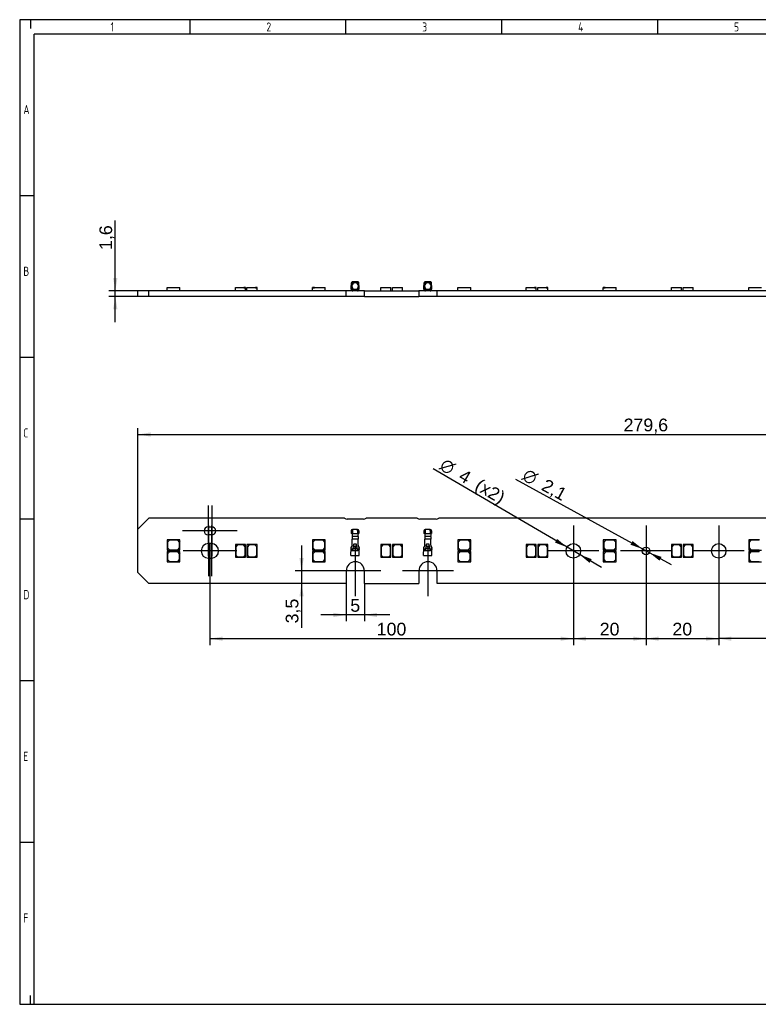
# Model space of a CAD drawing. Header units: millimetres. Extents: x 16 to 406, y 13 to 285.
# Tile 1 of 3: x 16 to 219, y 14 to 285. Entities that reach past the tile are written whole.
import ezdxf
from ezdxf.enums import TextEntityAlignment as Align
from ezdxf.lldxf.tags import DXFTag

# ---------------------------------------------------------------- set-up
doc = ezdxf.new("R2010")
doc.units = ezdxf.units.MM
for name, color, linetype in [('10', 7, 'Continuous'), ('C-2834010-3-A-3D', 7, 'Continuous'), ('Default', 7, 'Continuous'), ('LED_2835', 7, 'Continuous'), ('PCB_280X18', 7, 'Continuous')]:
    doc.layers.add(name, color=color, linetype=linetype)
doc.styles.add('SEACAD_Arial', font='arial.ttf')
doc.styles.add('SEACAD_Solid_Edge_ANSI', font='seans.ttf')
doc.styles.add('SEACAD_Solid_Edge_ANSI1_Symbols', font='semeca1.ttf')
tags = doc.linetypes.add('CENTER2', pattern=[28.575, 19.05, -3.175, 3.175, -3.175]).pattern_tags.tags
tags[10:11] = [DXFTag(74, 4), DXFTag(75, 0), DXFTag(340, '0'), DXFTag(46, 0.0), DXFTag(50, 0.0), DXFTag(44, 0.0), DXFTag(45, 0.0)]
tags[8:9] = [DXFTag(74, 4), DXFTag(75, 0), DXFTag(340, '0'), DXFTag(46, 0.0), DXFTag(50, 0.0), DXFTag(44, 0.0), DXFTag(45, 0.0)]
tags[6:7] = [DXFTag(74, 4), DXFTag(75, 0), DXFTag(340, '0'), DXFTag(46, 0.0), DXFTag(50, 0.0), DXFTag(44, 0.0), DXFTag(45, 0.0)]
tags[4:5] = [DXFTag(74, 4), DXFTag(75, 0), DXFTag(340, '0'), DXFTag(46, 0.0), DXFTag(50, 0.0), DXFTag(44, 0.0), DXFTag(45, 0.0)]
tags = doc.linetypes.add('DASHDOT2', pattern=[12.7, 6.35, -3.175, 0, -3.175]).pattern_tags.tags
tags[10:11] = [DXFTag(74, 4), DXFTag(75, 0), DXFTag(340, '0'), DXFTag(46, 0.0), DXFTag(50, 0.0), DXFTag(44, 0.0), DXFTag(45, 0.0)]
tags[8:9] = [DXFTag(74, 4), DXFTag(75, 0), DXFTag(340, '0'), DXFTag(46, 0.0), DXFTag(50, 0.0), DXFTag(44, 0.0), DXFTag(45, 0.0)]
tags[6:7] = [DXFTag(74, 4), DXFTag(75, 0), DXFTag(340, '0'), DXFTag(46, 0.0), DXFTag(50, 0.0), DXFTag(44, 0.0), DXFTag(45, 0.0)]
tags[4:5] = [DXFTag(74, 4), DXFTag(75, 0), DXFTag(340, '0'), DXFTag(46, 0.0), DXFTag(50, 0.0), DXFTag(44, 0.0), DXFTag(45, 0.0)]
doc.dimstyles.new('ISO', dxfattribs={"dimtxt": 3.5, "dimasz": 3.5, "dimexe": 1.75, "dimexo": 0, "dimgap": 0.875, "dimtad": 1, "dimtxsty": 'SEACAD_Arial', "dimblk1": '_SE_FILLED', "dimblk2": '_SE_FILLED', "dimsah": 1, "dimcen": 1.75, "dimadec": 0, "dimazin": 0, "dimtfac": 0.5, "dimtdec": 3, "dimtmove": 0, "dimatfit": 3, "dimfxl": 1, "dimarcsym": 0})

# ---------------------------------------------------------------- blocks, each defined once
blk = doc.blocks.new('SEANNOT_GROUP')
at = {"layer": 'Default', "color": 7, "linetype": 'CENTER2'}
for p, q in [((68.41, 145.38), (68.41, 131.38)), ((75.41, 138.38), (61.41, 138.38))]:
    blk.add_line(p, q, dxfattribs=at)
blk = doc.blocks.new('SEANNOT_GROUP1')
at = {"layer": 'Default', "color": 7, "linetype": 'CENTER2'}
for p, q in [((67.61, 145.38), (67.61, 131.38)), ((74.61, 138.38), (60.61, 138.38))]:
    blk.add_line(p, q, dxfattribs=at)
blk = doc.blocks.new('SEANNOT_GROUP2')
at = {"layer": 'Default', "color": 7, "linetype": 'CENTER2'}
for p, q in [((67.51, 150.88), (67.51, 136.88)), ((74.51, 143.88), (60.51, 143.88))]:
    blk.add_line(p, q, dxfattribs=at)
blk = doc.blocks.new('SEANNOT_GROUP3')
at = {"layer": 'Default', "color": 7, "linetype": 'CENTER2'}
for p, q in [((68.51, 150.88), (68.51, 136.88)), ((75.51, 143.88), (61.51, 143.88))]:
    blk.add_line(p, q, dxfattribs=at)
blk = doc.blocks.new('SEANNOT_GROUP4')
at = {"layer": 'Default', "color": 7, "linetype": 'CENTER2'}
for p, q in [((108.01, 139.88), (108.01, 125.88)), ((115.01, 132.88), (101.01, 132.88))]:
    blk.add_line(p, q, dxfattribs=at)
blk = doc.blocks.new('SEANNOT_GROUP5')
at = {"layer": 'Default', "color": 7, "linetype": 'CENTER2'}
for p, q in [((128.01, 139.88), (128.01, 125.88)), ((135.01, 132.88), (121.01, 132.88))]:
    blk.add_line(p, q, dxfattribs=at)
blk = doc.blocks.new('SEANNOT_GROUP8')
at = {"layer": 'Default', "color": 7, "linetype": 'CENTER2'}
for p, q in [((168.01, 145.38), (168.01, 131.38)), ((175.01, 138.38), (161.01, 138.38))]:
    blk.add_line(p, q, dxfattribs=at)
blk = doc.blocks.new('SEANNOT_GROUP9')
at = {"layer": 'Default', "color": 7, "linetype": 'CENTER2'}
for p, q in [((188.01, 145.38), (188.01, 131.38)), ((195.01, 138.38), (181.01, 138.38))]:
    blk.add_line(p, q, dxfattribs=at)
blk = doc.blocks.new('SEANNOT_GROUP10')
at = {"layer": 'Default', "color": 7, "linetype": 'CENTER2'}
for p, q in [((208.01, 145.38), (208.01, 131.38)), ((215.01, 138.38), (201.01, 138.38))]:
    blk.add_line(p, q, dxfattribs=at)
blk = doc.blocks.new('SE')
at = {"layer": 'C-2834010-3-A-3D', "color": 7, "linetype": 'Continuous'}
for p, q in [((106.91, 143.93), (106.91, 143.18)), ((107.26, 143.93), (106.91, 143.93)), ((107.26, 144.28), (107.26, 143.93)), ((108.66, 144.28), (107.26, 144.28)), ((107.26, 143.93), (107.26, 143.18)), ((108.66, 143.93), (108.66, 144.28)), ((109.01, 143.93), (108.66, 143.93)), ((108.66, 143.93), (108.66, 143.18)), ((109.01, 143.93), (109.01, 143.18)), ((126.91, 143.93), (126.91, 143.18)), ((127.26, 143.93), (126.91, 143.93)), ((127.26, 144.28), (127.26, 143.93)), ((128.66, 144.28), (127.26, 144.28)), ((127.26, 143.93), (127.26, 143.18)), ((128.66, 143.93), (128.66, 144.28)), ((129.01, 143.93), (128.66, 143.93)), ((128.66, 143.93), (128.66, 143.18)), ((129.01, 143.93), (129.01, 143.18)), ((107.16, 143.18), (106.91, 143.18)), ((107.16, 143.18), (107.16, 143.08)), ((107.26, 143.18), (107.16, 143.18)), ((108.76, 143.08), (107.16, 143.08)), ((107.16, 142.38), (107.16, 141.58)), ((107.16, 142.38), (107.16, 142.38)), ((108.75, 142.38), (107.16, 142.38)), ((108.76, 141.58), (107.16, 141.58)), ((107.16, 139.92), (107.16, 141.58)), ((108.76, 143.18), (108.66, 143.18)), ((108.75, 142.38), (108.76, 142.38)), ((109.01, 143.18), (108.76, 143.18)), ((108.76, 143.08), (108.76, 143.18)), ((108.76, 142.38), (108.76, 141.58)), ((108.76, 139.92), (108.76, 141.58)), ((127.16, 143.18), (126.91, 143.18)), ((127.16, 143.18), (127.16, 143.08)), ((127.26, 143.18), (127.16, 143.18)), ((128.76, 143.08), (127.16, 143.08)), ((127.16, 142.38), (127.16, 141.58)), ((127.16, 142.38), (127.16, 142.38)), ((128.75, 142.38), (127.16, 142.38)), ((128.76, 141.58), (127.16, 141.58)), ((127.16, 139.92), (127.16, 141.58)), ((128.76, 143.18), (128.66, 143.18)), ((128.75, 142.38), (128.76, 142.38)), ((129.01, 143.18), (128.76, 143.18)), ((128.76, 143.08), (128.76, 143.18)), ((128.76, 142.38), (128.76, 141.58)), ((128.76, 139.92), (128.76, 141.58)), ((106.86, 139.15), (106.81, 139.15)), ((106.81, 139.15), (106.81, 138.08)), ((106.86, 138.98), (106.86, 139.15)), ((106.86, 138.98), (107.32, 138.98)), ((107.04, 139.65), (106.95, 139.54)), ((107.01, 139.54), (106.95, 139.54)), ((107.01, 139.54), (107.02, 139.55)), ((107.16, 139.94), (107.14, 139.85)), ((107.18, 138.48), (107.26, 138.48)), ((107.32, 138.97), (107.26, 138.48)), ((108.59, 138.97), (107.32, 138.97)), ((107.66, 138.48), (108.25, 138.48)), ((108.59, 138.98), (109.05, 138.98)), ((108.66, 138.48), (108.59, 138.97)), ((108.66, 138.48), (108.73, 138.48)), ((108.87, 139.65), (108.85, 139.69)), ((108.97, 139.54), (108.87, 139.65)), ((108.89, 139.55), (108.9, 139.54)), ((108.97, 139.54), (108.9, 139.54)), ((109.11, 139.15), (109.05, 139.15)), ((109.05, 138.98), (109.05, 139.15)), ((109.11, 138.08), (109.11, 139.15)), ((126.86, 139.15), (126.81, 139.15)), ((126.81, 139.15), (126.81, 138.08)), ((126.86, 138.98), (126.86, 139.15)), ((126.86, 138.98), (127.32, 138.98)), ((127.04, 139.65), (126.95, 139.54)), ((127.01, 139.54), (126.95, 139.54)), ((127.01, 139.54), (127.02, 139.55)), ((127.16, 139.94), (127.14, 139.85)), ((127.18, 138.48), (127.26, 138.48)), ((127.32, 138.97), (127.26, 138.48)), ((128.59, 138.97), (127.32, 138.97)), ((127.66, 138.48), (128.25, 138.48)), ((128.59, 138.98), (129.05, 138.98)), ((128.66, 138.48), (128.59, 138.97)), ((128.66, 138.48), (128.73, 138.48)), ((128.87, 139.65), (128.85, 139.69)), ((128.97, 139.54), (128.87, 139.65)), ((128.89, 139.55), (128.9, 139.54)), ((128.97, 139.54), (128.9, 139.54)), ((129.11, 139.15), (129.05, 139.15)), ((129.05, 138.98), (129.05, 139.15)), ((129.11, 138.08), (129.11, 139.15)), ((106.81, 137.88), (106.81, 138.08)), ((106.81, 137.08), (106.81, 137.88)), ((106.81, 137.08), (109.11, 137.08)), ((109.11, 137.88), (109.11, 138.08)), ((109.11, 137.08), (109.11, 137.88)), ((126.81, 137.88), (126.81, 138.08)), ((126.81, 137.08), (126.81, 137.88)), ((126.81, 137.08), (129.11, 137.08)), ((129.11, 137.88), (129.11, 138.08)), ((129.11, 137.08), (129.11, 137.88))]:
    blk.add_line(p, q, dxfattribs=at)
for centre, radius, start, end in [((107.26, 143.93), 0.352, 90, 179.6745), ((107.26, 143.93), 0.102, 90, 178.8766), ((108.65, 143.93), 0.352, 0.3255, 90), ((108.65, 143.93), 0.102, 1.1234, 90), ((127.26, 143.93), 0.352, 90, 179.6745), ((127.26, 143.93), 0.102, 90, 178.8766), ((128.65, 143.93), 0.352, 0.3255, 90), ((128.65, 143.93), 0.102, 1.1234, 90), ((107.41, 139.15), 0.6, 140.01, 180), ((107.18, 139.56), 0.161, 166.7725, 181.541), ((110.52, 138.79), 3.59, 166.1227, 167.0293), ((106.66, 139.97), 0.501, 319.7418, 351.8387), ((106.66, 139.97), 0.5, 343.5522, 0), ((126.72, 135.56), 19.7, 168.9039, 170.0326), ((112.72, 138.45), 5.4, 169.4036, 170.3363), ((107.96, 137.39), 2.04, 74.0101, 105.9899), ((209.85, 121), 104.08, 169.388, 169.7975), ((107.96, 137.62), 1.9, 73.2903, 106.7097), ((6.07, 121), 104.08, 10.2025, 10.612), ((103.2, 138.45), 5.4, 9.6637, 10.5964), ((89.19, 135.56), 19.69, 9.9673, 11.0962), ((109.26, 139.97), 0.5, 180, 219.99), ((104.4, 138.56), 4.6, 13.7637, 13.7772), ((104.4, 138.56), 4.6, 13.0707, 13.7637), ((108.73, 139.56), 0.161, 358.459, 13.2275), ((108.51, 139.15), 0.6, 0, 39.99), ((127.41, 139.15), 0.6, 140.01, 180), ((127.18, 139.56), 0.161, 166.7725, 181.541), ((130.52, 138.79), 3.59, 166.1227, 167.0293), ((126.66, 139.97), 0.501, 319.7418, 351.8387), ((126.66, 139.97), 0.5, 343.5522, 0), ((146.72, 135.56), 19.7, 168.9039, 170.0326), ((132.72, 138.45), 5.4, 169.4036, 170.3363), ((127.96, 137.39), 2.04, 74.0101, 105.9899), ((229.85, 121), 104.08, 169.388, 169.7975), ((127.96, 137.62), 1.9, 73.2903, 106.7097), ((26.07, 121), 104.08, 10.2025, 10.612), ((123.2, 138.45), 5.4, 9.6637, 10.5964), ((109.19, 135.56), 19.69, 9.9673, 11.0962), ((129.26, 139.97), 0.5, 180, 219.99), ((124.4, 138.56), 4.6, 13.7637, 13.7772), ((124.4, 138.56), 4.6, 13.0707, 13.7637), ((128.73, 139.56), 0.161, 358.459, 13.2275), ((128.51, 139.15), 0.6, 0, 39.99)]:
    blk.add_arc(centre, radius, start, end, dxfattribs=at)
for centre, major_axis, start_param, end_param in [((106.66, 139.92), (-0.5, 0), 2.403589, 3.060698), ((106.66, 139.92), (-0.5, 0), 3.060698, 3.141593), ((109.26, 139.92), (0.5, 0), 3.141593, 3.220395), ((109.26, 139.92), (0.5, 0), 3.220395, 3.879597), ((126.66, 139.92), (-0.5, 0), 2.403589, 3.060698), ((126.66, 139.92), (-0.5, 0), 3.060698, 3.141593), ((129.26, 139.92), (0.5, 0), 3.141593, 3.220395), ((129.26, 139.92), (0.5, 0), 3.220395, 3.879597)]:
    blk.add_ellipse(centre, major_axis=major_axis, ratio=0.955175, start_param=start_param, end_param=end_param, dxfattribs=at)
for points in [[(107.16, 143.08), (107.16, 142.75), (107.16, 142.71), (107.16, 142.38)], [(108.76, 143.08), (108.76, 142.75), (108.75, 142.71), (108.75, 142.38)], [(127.16, 143.08), (127.16, 142.75), (127.16, 142.71), (127.16, 142.38)], [(128.76, 143.08), (128.76, 142.75), (128.75, 142.71), (128.75, 142.38)], [(106.86, 139.15), (106.86, 139.17), (106.86, 139.21), (106.87, 139.26), (106.88, 139.31), (106.9, 139.36), (106.92, 139.41), (106.95, 139.46), (106.97, 139.5), (107, 139.53), (107.01, 139.54)], [(107.02, 139.55), (107.03, 139.57), (107.05, 139.59), (107.08, 139.63), (107.1, 139.68), (107.12, 139.72), (107.14, 139.77), (107.15, 139.82), (107.15, 139.87), (107.16, 139.9), (107.16, 139.92)], [(107.26, 138.48), (107.46, 138.48), (107.71, 138.48), (107.96, 138.48)], [(108.37, 140.17), (108.34, 140.19), (108.27, 140.21), (108.17, 140.24), (108.06, 140.26), (107.96, 140.27), (107.85, 140.26), (107.74, 140.24), (107.64, 140.21), (107.58, 140.19), (107.54, 140.17)], [(107.96, 138.48), (108.21, 138.48), (108.46, 138.48), (108.66, 138.48)], [(108.76, 139.92), (108.76, 139.9), (108.76, 139.87), (108.76, 139.82), (108.78, 139.77), (108.79, 139.72), (108.81, 139.68), (108.83, 139.63), (108.86, 139.59), (108.88, 139.57), (108.89, 139.55)], [(108.9, 139.54), (108.92, 139.53), (108.94, 139.5), (108.97, 139.46), (108.99, 139.41), (109.01, 139.36), (109.03, 139.31), (109.04, 139.26), (109.05, 139.21), (109.05, 139.17), (109.05, 139.15)], [(126.86, 139.15), (126.86, 139.17), (126.86, 139.21), (126.87, 139.26), (126.88, 139.31), (126.9, 139.36), (126.92, 139.41), (126.95, 139.46), (126.97, 139.5), (127, 139.53), (127.01, 139.54)], [(127.02, 139.55), (127.03, 139.57), (127.05, 139.59), (127.08, 139.63), (127.1, 139.68), (127.12, 139.72), (127.14, 139.77), (127.15, 139.82), (127.15, 139.87), (127.16, 139.9), (127.16, 139.92)], [(127.26, 138.48), (127.46, 138.48), (127.71, 138.48), (127.96, 138.48)], [(128.37, 140.17), (128.34, 140.19), (128.27, 140.21), (128.17, 140.24), (128.06, 140.26), (127.96, 140.27), (127.85, 140.26), (127.74, 140.24), (127.64, 140.21), (127.58, 140.19), (127.54, 140.17)], [(127.96, 138.48), (128.21, 138.48), (128.46, 138.48), (128.66, 138.48)], [(128.76, 139.92), (128.76, 139.9), (128.76, 139.87), (128.76, 139.82), (128.78, 139.77), (128.79, 139.72), (128.81, 139.68), (128.83, 139.63), (128.86, 139.59), (128.88, 139.57), (128.89, 139.55)], [(128.9, 139.54), (128.92, 139.53), (128.94, 139.5), (128.97, 139.46), (128.99, 139.41), (129.01, 139.36), (129.03, 139.31), (129.04, 139.26), (129.05, 139.21), (129.05, 139.17), (129.05, 139.15)]]:
    blk.add_open_spline(points, degree=3, dxfattribs=at)
for points in [[(107.18, 138.48), (107.13, 138.48), (107.08, 138.49), (106.99, 138.53), (106.96, 138.56), (106.91, 138.65), (106.89, 138.7), (106.87, 138.83), (106.86, 138.91), (106.86, 138.98)], [(109.05, 138.98), (109.05, 138.91), (109.05, 138.84), (109.02, 138.7), (109.01, 138.65), (108.95, 138.56), (108.92, 138.53), (108.83, 138.49), (108.79, 138.48), (108.73, 138.48)], [(127.18, 138.48), (127.13, 138.48), (127.08, 138.49), (126.99, 138.53), (126.96, 138.56), (126.91, 138.65), (126.89, 138.7), (126.87, 138.83), (126.86, 138.91), (126.86, 138.98)], [(129.05, 138.98), (129.05, 138.91), (129.05, 138.84), (129.02, 138.7), (129.01, 138.65), (128.95, 138.56), (128.92, 138.53), (128.83, 138.49), (128.79, 138.48), (128.73, 138.48)]]:
    blk.add_open_spline(points, degree=3, knots=[0, 0, 0, 0, 0.25, 0.25, 0.5, 0.5, 0.75, 0.75, 1, 1, 1, 1], dxfattribs=at)
at = {"layer": 'LED_2835', "color": 7, "linetype": 'Continuous'}
for p, q in [((59.26, 141.38), (56.26, 141.38)), ((56.26, 141.38), (56.26, 138.58)), ((56.86, 141.28), (56.36, 140.78)), ((59.16, 141.28), (56.86, 141.28)), ((59.66, 140.78), (59.16, 141.28)), ((59.76, 141.38), (59.26, 141.38)), ((59.26, 141.38), (59.76, 140.88)), ((59.76, 140.88), (59.76, 141.38)), ((96.26, 141.38), (96.26, 139.08)), ((99.76, 141.38), (96.26, 141.38)), ((96.86, 141.28), (96.36, 140.78)), ((99.16, 141.28), (96.86, 141.28)), ((99.66, 140.78), (99.16, 141.28)), ((99.76, 138.58), (99.76, 141.38)), ((139.26, 141.38), (136.26, 141.38)), ((136.26, 141.38), (136.26, 138.58)), ((136.86, 141.28), (136.36, 140.78)), ((139.16, 141.28), (136.86, 141.28)), ((139.66, 140.78), (139.16, 141.28)), ((139.76, 141.38), (139.26, 141.38)), ((139.26, 141.38), (139.76, 140.88)), ((139.76, 140.88), (139.76, 141.38)), ((176.26, 141.38), (176.26, 139.08)), ((179.76, 141.38), (176.26, 141.38)), ((176.86, 141.28), (176.36, 140.78)), ((179.16, 141.28), (176.86, 141.28)), ((179.66, 140.78), (179.16, 141.28)), ((179.76, 138.58), (179.76, 141.38)), ((219.26, 141.38), (216.26, 141.38)), ((216.26, 141.38), (216.26, 138.58)), ((216.86, 141.28), (216.36, 140.78)), ((219.16, 141.28), (216.86, 141.28)), ((56.26, 138.58), (59.76, 138.58)), ((56.36, 140.78), (56.36, 139.18)), ((56.36, 139.18), (56.86, 138.68)), ((56.86, 138.68), (59.16, 138.68)), ((59.16, 138.68), (59.66, 139.18)), ((59.66, 139.18), (59.66, 140.78)), ((59.76, 138.58), (59.76, 140.88)), ((75.01, 140.13), (75.01, 136.63)), ((77.81, 140.13), (75.01, 140.13)), ((75.61, 140.03), (75.11, 139.53)), ((75.11, 139.53), (75.11, 137.23)), ((77.21, 140.03), (75.61, 140.03)), ((77.71, 139.53), (77.21, 140.03)), ((77.71, 137.23), (77.71, 139.53)), ((77.81, 137.13), (77.81, 140.13)), ((78.21, 140.13), (78.21, 136.63)), ((81.01, 140.13), (78.21, 140.13)), ((78.81, 140.03), (78.31, 139.53)), ((78.31, 139.53), (78.31, 137.23)), ((80.41, 140.03), (78.81, 140.03)), ((80.91, 139.53), (80.41, 140.03)), ((80.91, 137.23), (80.91, 139.53)), ((81.01, 137.13), (81.01, 140.13)), ((96.26, 139.08), (96.26, 138.58)), ((96.76, 138.58), (96.26, 139.08)), ((96.26, 138.58), (96.76, 138.58)), ((96.36, 140.78), (96.36, 139.18)), ((96.36, 139.18), (96.86, 138.68)), ((96.76, 138.58), (99.76, 138.58)), ((96.86, 138.68), (99.16, 138.68)), ((99.16, 138.68), (99.66, 139.18)), ((99.66, 139.18), (99.66, 140.78)), ((115.01, 140.13), (115.01, 139.63)), ((115.51, 140.13), (115.01, 140.13)), ((115.01, 139.63), (115.51, 140.13)), ((115.01, 139.63), (115.01, 136.63)), ((115.61, 140.03), (115.11, 139.53)), ((115.11, 139.53), (115.11, 137.23)), ((117.81, 140.13), (115.51, 140.13)), ((117.21, 140.03), (115.61, 140.03)), ((117.71, 139.53), (117.21, 140.03)), ((117.71, 137.23), (117.71, 139.53)), ((117.81, 136.63), (117.81, 140.13)), ((118.21, 140.13), (118.21, 139.63)), ((118.71, 140.13), (118.21, 140.13)), ((118.21, 139.63), (118.71, 140.13)), ((118.21, 139.63), (118.21, 136.63)), ((118.81, 140.03), (118.31, 139.53)), ((118.31, 139.53), (118.31, 137.23)), ((121.01, 140.13), (118.71, 140.13)), ((120.41, 140.03), (118.81, 140.03)), ((120.91, 139.53), (120.41, 140.03)), ((120.91, 137.23), (120.91, 139.53)), ((121.01, 136.63), (121.01, 140.13)), ((136.26, 138.58), (139.76, 138.58)), ((136.36, 140.78), (136.36, 139.18)), ((136.36, 139.18), (136.86, 138.68)), ((136.86, 138.68), (139.16, 138.68)), ((139.16, 138.68), (139.66, 139.18)), ((139.66, 139.18), (139.66, 140.78)), ((139.76, 138.58), (139.76, 140.88)), ((155.01, 140.13), (155.01, 136.63)), ((157.81, 140.13), (155.01, 140.13)), ((155.61, 140.03), (155.11, 139.53)), ((155.11, 139.53), (155.11, 137.23)), ((157.21, 140.03), (155.61, 140.03)), ((157.71, 139.53), (157.21, 140.03)), ((157.71, 137.23), (157.71, 139.53)), ((157.81, 137.13), (157.81, 140.13)), ((158.21, 140.13), (158.21, 136.63)), ((161.01, 140.13), (158.21, 140.13)), ((158.81, 140.03), (158.31, 139.53)), ((158.31, 139.53), (158.31, 137.23)), ((160.41, 140.03), (158.81, 140.03)), ((160.91, 139.53), (160.41, 140.03)), ((160.91, 137.23), (160.91, 139.53)), ((161.01, 137.13), (161.01, 140.13)), ((176.26, 139.08), (176.26, 138.58)), ((176.76, 138.58), (176.26, 139.08)), ((176.26, 138.58), (176.76, 138.58)), ((176.36, 140.78), (176.36, 139.18)), ((176.36, 139.18), (176.86, 138.68)), ((176.76, 138.58), (179.76, 138.58)), ((176.86, 138.68), (179.16, 138.68)), ((179.16, 138.68), (179.66, 139.18)), ((179.66, 139.18), (179.66, 140.78)), ((195.01, 140.13), (195.01, 139.63)), ((195.51, 140.13), (195.01, 140.13)), ((195.01, 139.63), (195.51, 140.13)), ((195.01, 139.63), (195.01, 136.63)), ((195.61, 140.03), (195.11, 139.53)), ((195.11, 139.53), (195.11, 137.23)), ((197.81, 140.13), (195.51, 140.13)), ((197.21, 140.03), (195.61, 140.03)), ((197.71, 139.53), (197.21, 140.03)), ((197.71, 137.23), (197.71, 139.53)), ((197.81, 136.63), (197.81, 140.13)), ((198.21, 140.13), (198.21, 139.63)), ((198.71, 140.13), (198.21, 140.13)), ((198.21, 139.63), (198.71, 140.13)), ((198.21, 139.63), (198.21, 136.63)), ((198.81, 140.03), (198.31, 139.53)), ((198.31, 139.53), (198.31, 137.23)), ((201.01, 140.13), (198.71, 140.13)), ((200.41, 140.03), (198.81, 140.03)), ((200.91, 139.53), (200.41, 140.03)), ((200.91, 137.23), (200.91, 139.53)), ((201.01, 136.63), (201.01, 140.13)), ((216.26, 138.58), (219.76, 138.58)), ((216.36, 140.78), (216.36, 139.18)), ((216.36, 139.18), (216.86, 138.68)), ((216.86, 138.68), (219.16, 138.68)), ((59.26, 138.18), (56.26, 138.18)), ((56.26, 138.18), (56.26, 135.38)), ((56.86, 138.08), (56.36, 137.58)), ((56.36, 137.58), (56.36, 135.98)), ((56.36, 135.98), (56.86, 135.48)), ((59.16, 138.08), (56.86, 138.08)), ((59.66, 137.58), (59.16, 138.08)), ((59.16, 135.48), (59.66, 135.98)), ((59.76, 138.18), (59.26, 138.18)), ((59.26, 138.18), (59.76, 137.68)), ((59.66, 135.98), (59.66, 137.58)), ((59.76, 137.68), (59.76, 138.18)), ((59.76, 135.38), (59.76, 137.68)), ((75.01, 136.63), (77.31, 136.63)), ((75.11, 137.23), (75.61, 136.73)), ((75.61, 136.73), (77.21, 136.73)), ((77.21, 136.73), (77.71, 137.23)), ((77.81, 137.13), (77.31, 136.63)), ((77.31, 136.63), (77.81, 136.63)), ((77.81, 136.63), (77.81, 137.13)), ((78.21, 136.63), (80.51, 136.63)), ((78.31, 137.23), (78.81, 136.73)), ((78.81, 136.73), (80.41, 136.73)), ((80.41, 136.73), (80.91, 137.23)), ((81.01, 137.13), (80.51, 136.63)), ((80.51, 136.63), (81.01, 136.63)), ((81.01, 136.63), (81.01, 137.13)), ((96.26, 138.18), (96.26, 135.88)), ((99.76, 138.18), (96.26, 138.18)), ((96.26, 135.88), (96.26, 135.38)), ((96.76, 135.38), (96.26, 135.88)), ((96.86, 138.08), (96.36, 137.58)), ((96.36, 137.58), (96.36, 135.98)), ((96.36, 135.98), (96.86, 135.48)), ((99.16, 138.08), (96.86, 138.08)), ((99.66, 137.58), (99.16, 138.08)), ((99.16, 135.48), (99.66, 135.98)), ((99.66, 135.98), (99.66, 137.58)), ((99.76, 135.38), (99.76, 138.18)), ((115.01, 136.63), (117.81, 136.63)), ((115.11, 137.23), (115.61, 136.73)), ((115.61, 136.73), (117.21, 136.73)), ((117.21, 136.73), (117.71, 137.23)), ((118.21, 136.63), (121.01, 136.63)), ((118.31, 137.23), (118.81, 136.73)), ((118.81, 136.73), (120.41, 136.73)), ((120.41, 136.73), (120.91, 137.23)), ((139.26, 138.18), (136.26, 138.18)), ((136.26, 138.18), (136.26, 135.38)), ((136.86, 138.08), (136.36, 137.58)), ((136.36, 137.58), (136.36, 135.98)), ((136.36, 135.98), (136.86, 135.48)), ((139.16, 138.08), (136.86, 138.08)), ((139.66, 137.58), (139.16, 138.08)), ((139.16, 135.48), (139.66, 135.98)), ((139.76, 138.18), (139.26, 138.18)), ((139.26, 138.18), (139.76, 137.68)), ((139.66, 135.98), (139.66, 137.58)), ((139.76, 137.68), (139.76, 138.18)), ((139.76, 135.38), (139.76, 137.68)), ((155.01, 136.63), (157.31, 136.63)), ((155.11, 137.23), (155.61, 136.73)), ((155.61, 136.73), (157.21, 136.73)), ((157.21, 136.73), (157.71, 137.23)), ((157.81, 137.13), (157.31, 136.63)), ((157.31, 136.63), (157.81, 136.63)), ((157.81, 136.63), (157.81, 137.13)), ((158.21, 136.63), (160.51, 136.63)), ((158.31, 137.23), (158.81, 136.73)), ((158.81, 136.73), (160.41, 136.73)), ((160.41, 136.73), (160.91, 137.23)), ((161.01, 137.13), (160.51, 136.63)), ((160.51, 136.63), (161.01, 136.63)), ((161.01, 136.63), (161.01, 137.13)), ((176.26, 138.18), (176.26, 135.88)), ((179.76, 138.18), (176.26, 138.18)), ((176.26, 135.88), (176.26, 135.38)), ((176.76, 135.38), (176.26, 135.88)), ((176.86, 138.08), (176.36, 137.58)), ((176.36, 137.58), (176.36, 135.98)), ((176.36, 135.98), (176.86, 135.48)), ((179.16, 138.08), (176.86, 138.08)), ((179.66, 137.58), (179.16, 138.08)), ((179.16, 135.48), (179.66, 135.98)), ((179.66, 135.98), (179.66, 137.58)), ((179.76, 135.38), (179.76, 138.18)), ((195.01, 136.63), (197.81, 136.63)), ((195.11, 137.23), (195.61, 136.73)), ((195.61, 136.73), (197.21, 136.73)), ((197.21, 136.73), (197.71, 137.23)), ((198.21, 136.63), (201.01, 136.63)), ((198.31, 137.23), (198.81, 136.73)), ((198.81, 136.73), (200.41, 136.73)), ((200.41, 136.73), (200.91, 137.23)), ((219.26, 138.18), (216.26, 138.18)), ((216.26, 138.18), (216.26, 135.38)), ((216.86, 138.08), (216.36, 137.58)), ((216.36, 137.58), (216.36, 135.98)), ((216.36, 135.98), (216.86, 135.48)), ((219.16, 138.08), (216.86, 138.08)), ((56.26, 135.38), (59.76, 135.38)), ((56.86, 135.48), (59.16, 135.48)), ((96.26, 135.38), (96.76, 135.38)), ((96.76, 135.38), (99.76, 135.38)), ((96.86, 135.48), (99.16, 135.48)), ((136.26, 135.38), (139.76, 135.38)), ((136.86, 135.48), (139.16, 135.48)), ((176.26, 135.38), (176.76, 135.38)), ((176.76, 135.38), (179.76, 135.38)), ((176.86, 135.48), (179.16, 135.48)), ((216.26, 135.38), (219.76, 135.38)), ((216.86, 135.48), (219.16, 135.48))]:
    blk.add_line(p, q, dxfattribs=at)
at = {"layer": 'PCB_280X18', "color": 7, "linetype": 'Continuous'}
for p, q in [((51.21, 147.38), (48.21, 144.38)), ((105.01, 147.38), (51.21, 147.38)), ((110.26, 147.13), (105.76, 147.13)), ((125.01, 147.38), (111.01, 147.38)), ((130.26, 147.13), (125.76, 147.13)), ((245.51, 147.38), (131.01, 147.38)), ((48.21, 132.38), (48.21, 144.38)), ((67.51, 144.98), (68.51, 144.98)), ((68.51, 142.78), (67.51, 142.78)), ((68.41, 140.38), (67.61, 140.38)), ((67.61, 136.38), (68.41, 136.38)), ((105.51, 132.88), (105.51, 129.38)), ((110.51, 129.38), (110.51, 132.88)), ((125.51, 132.88), (125.51, 129.38)), ((130.51, 129.38), (130.51, 132.88)), ((51.21, 129.38), (48.21, 132.38)), ((105.51, 129.38), (51.21, 129.38)), ((110.51, 129.38), (125.51, 129.38)), ((245.01, 129.38), (130.51, 129.38))]:
    blk.add_line(p, q, dxfattribs=at)
for centre, radius in [((168.01, 138.38), 2), ((188.01, 138.38), 1.05), ((208.01, 138.38), 2)]:
    blk.add_circle(centre, radius, dxfattribs=at)
for centre, radius, start, end in [((105.76, 148.38), 1.25, 233.1301, 270), ((110.26, 148.38), 1.25, 270, 306.8699), ((125.76, 148.38), 1.25, 233.1301, 270), ((130.26, 148.38), 1.25, 270, 306.8699), ((67.51, 143.88), 1.1, 90, 270), ((68.51, 143.88), 1.1, 270, 90), ((67.61, 138.38), 2, 90, 270), ((68.41, 138.38), 2, 270, 90), ((108.01, 132.88), 2.5, 0, 180), ((128.01, 132.88), 2.5, 0, 180)]:
    blk.add_arc(centre, radius, start, end, dxfattribs=at)
blk = doc.blocks.new('DMBLK1')
at = {"layer": 'Default', "linetype": 'Continuous'}
for points in [[(71.51, 113.63), (71.51, 114.8), (68.01, 114.22)], [(164.51, 113.63), (168.01, 114.22), (164.51, 114.8)]]:
    blk.add_hatch(color=7, dxfattribs=at).paths.add_polyline_path(points)
at = {"layer": 'Default', "color": 7, "linetype": 'Continuous'}
for p, q in [((168.01, 138.38), (168.01, 112.47)), ((68.01, 136.38), (68.01, 112.47)), ((68.01, 114.22), (168.01, 114.22))]:
    blk.add_line(p, q, dxfattribs=at)
at = {"layer": 'Default', "color": 7, "linetype": 'Continuous', "style": 'SEACAD_Arial'}
blk.add_text('100', height=3.5, dxfattribs=at).set_placement((113.9, 118.59), align=Align.TOP_LEFT)
blk = doc.blocks.new('_SE_FILLED')
at = {"color": 0}
blk.add_line((0, 0), (-1, 0), dxfattribs=at)
blk.add_solid([(0, 0), (-1, -0.1665), (-1, 0.1665), (0, 0)], dxfattribs=at)
blk = doc.blocks.new('DMBLK2')
at = {"layer": 'Default', "linetype": 'Continuous'}
for points in [[(171.51, 113.63), (171.51, 114.8), (168.01, 114.22)], [(184.51, 113.63), (188.01, 114.22), (184.51, 114.8)]]:
    blk.add_hatch(color=7, dxfattribs=at).paths.add_polyline_path(points)
at = {"layer": 'Default', "color": 7, "linetype": 'Continuous'}
for p, q in [((168.01, 138.38), (168.01, 112.47)), ((188.01, 138.38), (188.01, 112.47)), ((168.01, 114.22), (188.01, 114.22))]:
    blk.add_line(p, q, dxfattribs=at)
at = {"layer": 'Default', "color": 7, "linetype": 'Continuous', "style": 'SEACAD_Arial'}
blk.add_text('20', height=3.5, dxfattribs=at).set_placement((175.27, 118.59), align=Align.TOP_LEFT)
blk = doc.blocks.new('DMBLK3')
at = {"layer": 'Default', "linetype": 'Continuous'}
for points in [[(191.51, 113.63), (191.51, 114.8), (188.01, 114.22)], [(204.51, 113.63), (208.01, 114.22), (204.51, 114.8)]]:
    blk.add_hatch(color=7, dxfattribs=at).paths.add_polyline_path(points)
at = {"layer": 'Default', "color": 7, "linetype": 'Continuous'}
for p, q in [((188.01, 138.38), (188.01, 112.47)), ((208.01, 138.38), (208.01, 112.47)), ((188.01, 114.22), (208.01, 114.22))]:
    blk.add_line(p, q, dxfattribs=at)
at = {"layer": 'Default', "color": 7, "linetype": 'Continuous', "style": 'SEACAD_Arial'}
blk.add_text('20', height=3.5, dxfattribs=at).set_placement((195.27, 118.59), align=Align.TOP_LEFT)
blk = doc.blocks.new('DMBLK4')
at = {"layer": 'Default', "linetype": 'Continuous'}
for points in [[(92.64, 136.38), (93.22, 132.88), (93.81, 136.38)], [(92.64, 125.88), (93.81, 125.88), (93.22, 129.38)]]:
    blk.add_hatch(color=7, dxfattribs=at).paths.add_polyline_path(points)
at = {"layer": 'Default', "color": 7, "linetype": 'Continuous'}
for p, q in [((93.22, 139.88), (93.22, 117.2)), ((108.01, 132.88), (91.47, 132.88))]:
    blk.add_line(p, q, dxfattribs=at)
at = {"layer": 'Default', "color": 7, "linetype": 'Continuous', "style": 'SEACAD_Arial'}
blk.add_text('3,5', height=3.5, rotation=90, dxfattribs=at).set_placement((88.85, 118.42), align=Align.TOP_LEFT)
blk = doc.blocks.new('DMBLK5')
at = {"layer": 'Default', "linetype": 'Continuous'}
for points in [[(102.01, 120.16), (105.51, 120.75), (102.01, 121.33)], [(114.01, 120.16), (114.01, 121.33), (110.51, 120.75)]]:
    blk.add_hatch(color=7, dxfattribs=at).paths.add_polyline_path(points)
at = {"layer": 'Default', "color": 7, "linetype": 'Continuous'}
for p, q in [((105.51, 129.38), (105.51, 119)), ((110.51, 129.38), (110.51, 119)), ((117.51, 120.75), (98.51, 120.75))]:
    blk.add_line(p, q, dxfattribs=at)
at = {"layer": 'Default', "color": 7, "linetype": 'Continuous', "style": 'SEACAD_Arial'}
blk.add_text('5', height=3.5, dxfattribs=at).set_placement((106.64, 125.12), align=Align.TOP_LEFT)
blk = doc.blocks.new('DMBLK6')
at = {"layer": 'Default', "linetype": 'Continuous'}
for points in [[(162.96, 140.66), (166.28, 139.39), (163.55, 141.66)], [(172.46, 135.1), (173.05, 136.11), (169.73, 137.37)]]:
    blk.add_hatch(color=7, dxfattribs=at).paths.add_polyline_path(points)
at = {"layer": 'Default', "color": 7, "linetype": 'Continuous'}
for p, q in [((166.28, 139.39), (129.47, 160.94)), ((175.77, 133.84), (166.28, 139.39))]:
    blk.add_line(p, q, dxfattribs=at)
for s, style, p in [('O', 'SEACAD_Solid_Edge_ANSI1_Symbols', (132.74, 164.09)), ('4', 'SEACAD_Arial', (137.91, 161.06)), ('(x2)', 'SEACAD_Arial', (142.39, 158.44))]:
    blk.add_text(s, height=3.5, rotation=329.6608, dxfattribs=dict(at, style=style)).set_placement(p, align=Align.TOP_LEFT)
blk = doc.blocks.new('DMBLK7')
at = {"layer": 'Default', "linetype": 'Continuous'}
for points in [[(183.74, 140.06), (187.09, 138.89), (184.3, 141.08)], [(191.72, 135.68), (192.28, 136.71), (188.93, 137.88)]]:
    blk.add_hatch(color=7, dxfattribs=at).paths.add_polyline_path(points)
at = {"layer": 'Default', "color": 7, "linetype": 'Continuous'}
for p, q in [((187.09, 138.89), (152.21, 158.01)), ((195.06, 134.51), (187.09, 138.89))]:
    blk.add_line(p, q, dxfattribs=at)
for s, style, p in [('O', 'SEACAD_Solid_Edge_ANSI1_Symbols', (155.38, 161.26)), ('2,1', 'SEACAD_Arial', (160.64, 158.37))]:
    blk.add_text(s, height=3.5, rotation=331.2662, dxfattribs=dict(at, style=style)).set_placement(p, align=Align.TOP_LEFT)
blk = doc.blocks.new('DMBLK8')
at = {"layer": 'Default', "linetype": 'Continuous'}
for points in [[(51.71, 170.99), (48.21, 170.41), (51.71, 169.82)], [(324.31, 170.99), (324.31, 169.82), (327.81, 170.41)]]:
    blk.add_hatch(color=7, dxfattribs=at).paths.add_polyline_path(points)
at = {"layer": 'Default', "color": 7, "linetype": 'Continuous'}
for p, q in [((48.21, 144.38), (48.21, 172.16)), ((327.81, 138.38), (327.81, 172.16)), ((48.21, 170.41), (327.81, 170.41))]:
    blk.add_line(p, q, dxfattribs=at)
at = {"layer": 'Default', "color": 7, "linetype": 'Continuous', "style": 'SEACAD_Arial'}
blk.add_text('279,6', height=3.5, dxfattribs=at).set_placement((181.84, 174.78), align=Align.TOP_LEFT)
blk = doc.blocks.new('DMBLK9')
at = {"layer": 'Default', "linetype": 'Continuous'}
for points in [[(211.51, 113.63), (211.51, 114.8), (208.01, 114.22)], [(304.51, 113.63), (308.01, 114.22), (304.51, 114.8)]]:
    blk.add_hatch(color=7, dxfattribs=at).paths.add_polyline_path(points)
at = {"layer": 'Default', "color": 7, "linetype": 'Continuous'}
for p, q in [((308.01, 136.38), (308.01, 112.47)), ((208.01, 132.88), (208.01, 112.47)), ((308.01, 114.22), (208.01, 114.22))]:
    blk.add_line(p, q, dxfattribs=at)
at = {"layer": 'Default', "color": 7, "linetype": 'Continuous', "style": 'SEACAD_Arial'}
blk.add_text('100', height=3.5, dxfattribs=at).set_placement((253.9, 118.59), align=Align.TOP_LEFT)
blk = doc.blocks.new('SE7')
at = {"layer": 'C-2834010-3-A-3D', "color": 7, "linetype": 'Continuous'}
for p, q in [((106.91, 212.07), (106.91, 211.74)), ((107.16, 212.42), (107.16, 212.09)), ((107.96, 212.42), (107.16, 212.42)), ((107.16, 212.17), (107.16, 212.39)), ((107.16, 212.39), (107.16, 212.39)), ((107.16, 212.17), (107.16, 212.16)), ((108.76, 212.42), (107.96, 212.42)), ((108.01, 212.42), (108.01, 212.42)), ((108.76, 212.42), (108.75, 212.1)), ((108.76, 212.17), (108.75, 212.16)), ((108.76, 212.17), (108.76, 212.39)), ((108.76, 212.39), (108.76, 212.39)), ((109.01, 211.74), (109.01, 212.07)), ((126.91, 212.07), (126.91, 211.74)), ((127.16, 212.42), (127.16, 212.09)), ((127.96, 212.42), (127.16, 212.42)), ((127.16, 212.17), (127.16, 212.39)), ((127.16, 212.39), (127.16, 212.39)), ((127.16, 212.17), (127.16, 212.16)), ((128.76, 212.42), (127.96, 212.42)), ((128.01, 212.42), (128.01, 212.42)), ((128.76, 212.42), (128.75, 212.1)), ((128.76, 212.17), (128.75, 212.16)), ((128.76, 212.17), (128.76, 212.39)), ((128.76, 212.39), (128.76, 212.39)), ((129.01, 211.74), (129.01, 212.07)), ((106.81, 211.27), (106.81, 210.47)), ((107.06, 210.47), (107.06, 211.27)), ((107.16, 210.32), (107.16, 210.44)), ((107.16, 210.32), (107.26, 210.32)), ((107.26, 210.32), (107.26, 210.35)), ((107.26, 210.32), (107.31, 210.32)), ((108.61, 210.22), (107.31, 210.22)), ((108.6, 210.32), (108.65, 210.32)), ((108.65, 210.32), (108.65, 210.35)), ((108.65, 210.32), (108.76, 210.32)), ((108.76, 210.44), (108.76, 210.32)), ((108.86, 211.27), (108.86, 210.47)), ((109.11, 210.47), (109.11, 211.27)), ((126.81, 211.27), (126.81, 210.47)), ((127.06, 210.47), (127.06, 211.27)), ((127.16, 210.32), (127.16, 210.44)), ((127.16, 210.32), (127.26, 210.32)), ((127.26, 210.32), (127.26, 210.35)), ((127.26, 210.32), (127.31, 210.32)), ((128.61, 210.22), (127.31, 210.22)), ((128.6, 210.32), (128.65, 210.32)), ((128.65, 210.32), (128.65, 210.35)), ((128.65, 210.32), (128.76, 210.32)), ((128.76, 210.44), (128.76, 210.32)), ((128.86, 211.27), (128.86, 210.47)), ((129.11, 210.47), (129.11, 211.27))]:
    blk.add_line(p, q, dxfattribs=at)
for centre, radius, start, end in [((107.96, 211.27), 1.15, 0, 180), ((107.26, 212.07), 0.35, 106.6015, 180), ((107.96, 211.27), 0.9, 0, 180), ((108.06, 212.39), 0.902, 180.2614, 181.2623), ((108.66, 212.07), 0.35, 0, 73.3985), ((127.96, 211.27), 1.15, 0, 180), ((127.26, 212.07), 0.35, 106.6015, 180), ((127.96, 211.27), 0.9, 0, 180), ((128.06, 212.39), 0.902, 180.2614, 181.2623), ((128.66, 212.07), 0.35, 0, 73.3985), ((107.31, 210.47), 0.5, 180, 270), ((107.26, 210.32), 0.35, 229.3992, 270), ((107.96, 211.27), 0.9, 180, 0), ((107.96, 211.27), 1.15, 218.5, 245.9294), ((107.31, 210.47), 0.25, 180, 270), ((107.26, 210.32), 0.1, 180, 221.9803), ((107.96, 211.27), 1.15, 294.0706, 321.5), ((108.61, 210.47), 0.5, 270, 0), ((108.61, 210.47), 0.25, 270, 0), ((108.66, 210.32), 0.35, 270, 310.6008), ((108.66, 210.32), 0.1, 318.0197, 0), ((127.31, 210.47), 0.5, 180, 270), ((127.26, 210.32), 0.35, 229.3992, 270), ((127.96, 211.27), 0.9, 180, 0), ((127.96, 211.27), 1.15, 218.5, 245.9294), ((127.31, 210.47), 0.25, 180, 270), ((127.26, 210.32), 0.1, 180, 221.9803), ((127.96, 211.27), 1.15, 294.0706, 321.5), ((128.61, 210.47), 0.5, 270, 0), ((128.61, 210.47), 0.25, 270, 0), ((128.66, 210.32), 0.35, 270, 310.6008), ((128.66, 210.32), 0.1, 318.0197, 0)]:
    blk.add_arc(centre, radius, start, end, dxfattribs=at)
at = {"layer": 'LED_2835', "color": 7, "linetype": 'Continuous'}
for p, q in [((56.26, 210.87), (59.76, 210.87)), ((56.26, 209.97), (56.26, 210.87)), ((59.76, 209.97), (59.76, 210.87)), ((75.01, 210.87), (77.31, 210.87)), ((75.01, 209.97), (75.01, 210.87)), ((77.31, 210.77), (77.31, 210.87)), ((77.81, 210.87), (77.31, 210.87)), ((77.31, 210.77), (77.81, 210.77)), ((77.81, 210.77), (77.81, 210.87)), ((77.81, 209.97), (77.81, 210.77)), ((78.21, 210.87), (80.51, 210.87)), ((78.21, 209.97), (78.21, 210.87)), ((80.51, 210.77), (80.51, 210.87)), ((81.01, 210.87), (80.51, 210.87)), ((80.51, 210.77), (81.01, 210.77)), ((81.01, 210.77), (81.01, 210.87)), ((81.01, 209.97), (81.01, 210.77)), ((96.26, 210.77), (96.26, 210.87)), ((96.76, 210.87), (96.26, 210.87)), ((96.26, 210.77), (96.76, 210.77)), ((96.26, 209.97), (96.26, 210.77)), ((96.76, 210.77), (96.76, 210.87)), ((96.76, 210.87), (99.76, 210.87)), ((99.76, 209.97), (99.76, 210.87)), ((115.01, 209.97), (115.01, 210.87)), ((115.01, 210.87), (117.81, 210.87)), ((117.81, 209.97), (117.81, 210.87)), ((118.21, 209.97), (118.21, 210.87)), ((118.21, 210.87), (121.01, 210.87)), ((121.01, 209.97), (121.01, 210.87)), ((136.26, 210.87), (139.76, 210.87)), ((136.26, 209.97), (136.26, 210.87)), ((139.76, 209.97), (139.76, 210.87)), ((155.01, 210.87), (157.31, 210.87)), ((155.01, 209.97), (155.01, 210.87)), ((157.31, 210.77), (157.31, 210.87)), ((157.81, 210.87), (157.31, 210.87)), ((157.31, 210.77), (157.81, 210.77)), ((157.81, 210.77), (157.81, 210.87)), ((157.81, 209.97), (157.81, 210.77)), ((158.21, 210.87), (160.51, 210.87)), ((158.21, 209.97), (158.21, 210.87)), ((160.51, 210.77), (160.51, 210.87)), ((161.01, 210.87), (160.51, 210.87)), ((160.51, 210.77), (161.01, 210.77)), ((161.01, 210.77), (161.01, 210.87)), ((161.01, 209.97), (161.01, 210.77)), ((176.26, 210.77), (176.26, 210.87)), ((176.76, 210.87), (176.26, 210.87)), ((176.26, 210.77), (176.76, 210.77)), ((176.26, 209.97), (176.26, 210.77)), ((176.76, 210.77), (176.76, 210.87)), ((176.76, 210.87), (179.76, 210.87)), ((179.76, 209.97), (179.76, 210.87)), ((195.01, 209.97), (195.01, 210.87)), ((195.01, 210.87), (197.81, 210.87)), ((197.81, 209.97), (197.81, 210.87)), ((198.21, 209.97), (198.21, 210.87)), ((198.21, 210.87), (201.01, 210.87)), ((201.01, 209.97), (201.01, 210.87)), ((216.26, 210.87), (219.76, 210.87)), ((216.26, 209.97), (216.26, 210.87))]:
    blk.add_line(p, q, dxfattribs=at)
at = {"layer": 'PCB_280X18', "color": 7, "linetype": 'Continuous'}
for p, q in [((48.21, 208.37), (48.21, 209.97)), ((51.21, 209.97), (48.21, 209.97)), ((51.21, 208.37), (51.21, 209.97)), ((105.51, 209.97), (51.21, 209.97)), ((110.51, 209.97), (105.51, 209.97)), ((105.51, 208.37), (105.51, 209.97)), ((110.51, 208.37), (110.51, 209.97)), ((110.51, 209.97), (125.51, 209.97)), ((130.51, 209.97), (125.51, 209.97)), ((125.51, 209.97), (125.51, 208.37)), ((130.51, 208.37), (130.51, 209.97)), ((245.01, 209.97), (130.51, 209.97)), ((51.21, 208.37), (48.21, 208.37)), ((105.51, 208.37), (51.21, 208.37)), ((110.51, 208.37), (105.51, 208.37)), ((110.51, 208.37), (125.51, 208.37)), ((130.51, 208.37), (125.51, 208.37)), ((245.01, 208.37), (130.51, 208.37))]:
    blk.add_line(p, q, dxfattribs=at)
blk = doc.blocks.new('DMBLK15')
at = {"layer": 'Default', "linetype": 'Continuous'}
for points in [[(41.39, 213.47), (41.97, 209.97), (42.56, 213.47)], [(41.39, 204.87), (42.56, 204.87), (41.97, 208.37)]]:
    blk.add_hatch(color=7, dxfattribs=at).paths.add_polyline_path(points)
at = {"layer": 'Default', "color": 7, "linetype": 'Continuous'}
for p, q in [((41.97, 201.37), (41.97, 229.27)), ((48.21, 209.97), (40.22, 209.97)), ((48.21, 208.37), (40.22, 208.37))]:
    blk.add_line(p, q, dxfattribs=at)
at = {"layer": 'Default', "color": 7, "linetype": 'Continuous', "style": 'SEACAD_Arial'}
blk.add_text('1,6', height=3.5, rotation=90, dxfattribs=at).set_placement((37.6, 221.2), align=Align.TOP_LEFT)

msp = doc.modelspace()

# ---------------------------------------------------------------- linework, layer by layer
at = {"layer": '10', "color": 7, "linetype": 'Continuous'}
for p, q in [((18.666, 284.578), (18.666, 282.156)), ((62.555, 280.578), (62.555, 284.578)), ((105.444, 280.578), (105.444, 284.578)), ((148.333, 280.578), (148.333, 284.578)), ((191.222, 280.578), (191.222, 284.578)), ((405.666, 280.578), (19.666, 280.578)), ((19.666, 13.578), (19.666, 280.578)), ((19.666, 236.078), (15.666, 236.078)), ((19.666, 191.578), (15.666, 191.578)), ((19.666, 147.078), (15.666, 147.078)), ((19.666, 102.578), (15.666, 102.578)), ((19.666, 58.078), (15.666, 58.078)), ((18.666, 13.578), (18.666, 15.999))]:
    msp.add_line(p, q, dxfattribs=at)
msp.add_lwpolyline([(405.666, 13.577), (405.666, 284.577), (15.666, 284.577), (15.666, 13.577), (405.666, 13.577)], dxfattribs=at)
at = {"layer": 'Default', "color": 7, "linetype": 'DASHDOT2'}
msp.add_line((68.006, 140.382), (68.006, 136.382), dxfattribs=at)

# ---------------------------------------------------------------- block references
at = {"layer": 'Default'}
for name in ['SE7', 'SEANNOT_GROUP2', 'SEANNOT_GROUP3', 'SE', 'SEANNOT_GROUP1', 'SEANNOT_GROUP', 'SEANNOT_GROUP8', 'SEANNOT_GROUP9', 'SEANNOT_GROUP10', 'SEANNOT_GROUP4', 'SEANNOT_GROUP5']:
    msp.add_blockref(name, (0, 0), dxfattribs=at)

# ---------------------------------------------------------------- texts
at = {"layer": '10', "char_height": 2.5, "attachment_point": 1, "style": 'SEACAD_Solid_Edge_ANSI'}
for s, insert, width in [('{\\fSolid Edge ANSI|b0||i0||c0|p34;\\C7;\\H2.50000002;\\W0.8;1}', (40.666, 283.828), 1.52175), ('{\\fSolid Edge ANSI|b0||i0||c0|p34;\\C7;\\H2.50000002;\\W0.8;2}', (83.555, 283.828), 1.52175), ('{\\fSolid Edge ANSI|b0||i0||c0|p34;\\C7;\\H2.50000002;\\W0.8;3}', (126.444, 283.828), 1.52175), ('{\\fSolid Edge ANSI|b0||i0||c0|p34;\\C7;\\H2.50000002;\\W0.8;4}', (169.333, 283.828), 1.52175), ('{\\fSolid Edge ANSI|b0||i0||c0|p34;\\C7;\\H2.50000002;\\W0.8;5}', (212.222, 283.828), 1.52175), ('{\\fSolid Edge ANSI|b0||i0||c0|p34;\\C7;\\H2.50000002;\\W0.8;A}', (16.666, 261.078), 1.79349), ('{\\fSolid Edge ANSI|b0||i0||c0|p34;\\C7;\\H2.50000002;\\W0.8;B}', (16.666, 216.578), 1.79349), ('{\\fSolid Edge ANSI|b0||i0||c0|p34;\\C7;\\H2.50000002;\\W0.8;C}', (16.666, 172.078), 1.95653), ('{\\fSolid Edge ANSI|b0||i0||c0|p34;\\C7;\\H2.50000002;\\W0.8;D}', (16.666, 127.578), 1.95653), ('{\\fSolid Edge ANSI|b0||i0||c0|p34;\\C7;\\H2.50000002;\\W0.8;E}', (16.666, 83.078), 1.79349), ('{\\fSolid Edge ANSI|b0||i0||c0|p34;\\C7;\\H2.50000002;\\W0.8;F}', (16.666, 38.578), 1.63044)]:
    msp.add_mtext(s, dxfattribs=dict(at, insert=insert, width=width))

# ---------------------------------------------------------------- dimensions: what is measured, and where the dimension line sits
at = {"layer": 'Default', "color": 7, "linetype": 'Continuous'}
for base, p1, p2, angle, picture, middle, dimtype in [((41.974, 208.368), (48.206, 208.368), (48.206, 209.968), 90, 'DMBLK15', (41.974, 219.976), 161), ((93.223, 129.382), (108.006, 132.882), (105.506, 129.382), 90, 'DMBLK4', (93.223, 126.496), 160), ((168.006, 114.217), (168.006, 138.382), (188.006, 138.382), 0, 'DMBLK2', (178.006, 114.217), 161), ((188.006, 114.217), (188.006, 138.382), (208.006, 138.382), 0, 'DMBLK3', (198.006, 114.217), 161)]:
    dim = msp.add_linear_dim(base=base, p1=p1, p2=p2, angle=angle, text='\\A1;<>', dimstyle='ISO', dxfattribs=at)
    dim.commit()
    dim.dimension.update_dxf_attribs({"geometry": picture, "text_midpoint": middle, "dimtype": dimtype})
for base, p1, p2, picture, middle in [((327.806, 170.406), (48.206, 144.382), (327.806, 138.382), 'DMBLK8', (188.006, 170.406)), ((168.006, 114.217), (68.006, 140.382), (168.006, 138.382), 'DMBLK1', (118.006, 114.217)), ((208.006, 114.217), (308.006, 140.382), (208.006, 138.382), 'DMBLK9', (258.006, 114.217)), ((105.506, 120.747), (110.506, 129.382), (105.506, 132.882), 'DMBLK5', (108.006, 120.747))]:
    dim = msp.add_linear_dim(base=base, p1=p1, p2=p2, text='\\A1;<>', dimstyle='ISO', dxfattribs=at)
    dim.commit()
    dim.dimension.update_dxf_attribs({"geometry": picture, "text_midpoint": middle, "dimtype": 160})
for p1, p2, text, picture, middle in [((169.732, 137.372), (166.28, 139.392), '\\A1;<> (x2)', 'DMBLK6', (148.398, 149.858)), ((188.927, 137.877), (187.086, 138.887), '\\A1;<>', 'DMBLK7', (165.619, 150.656))]:
    dim = msp.add_diameter_dim_2p(p1=p1, p2=p2, text=text, dimstyle='ISO', override={"dimtmove": 1, "dimtolj": 1}, dxfattribs=at)
    dim.commit()
    dim.dimension.update_dxf_attribs({"geometry": picture, "text_midpoint": middle, "dimtype": 163})

doc.saveas('drawing.dxf')
